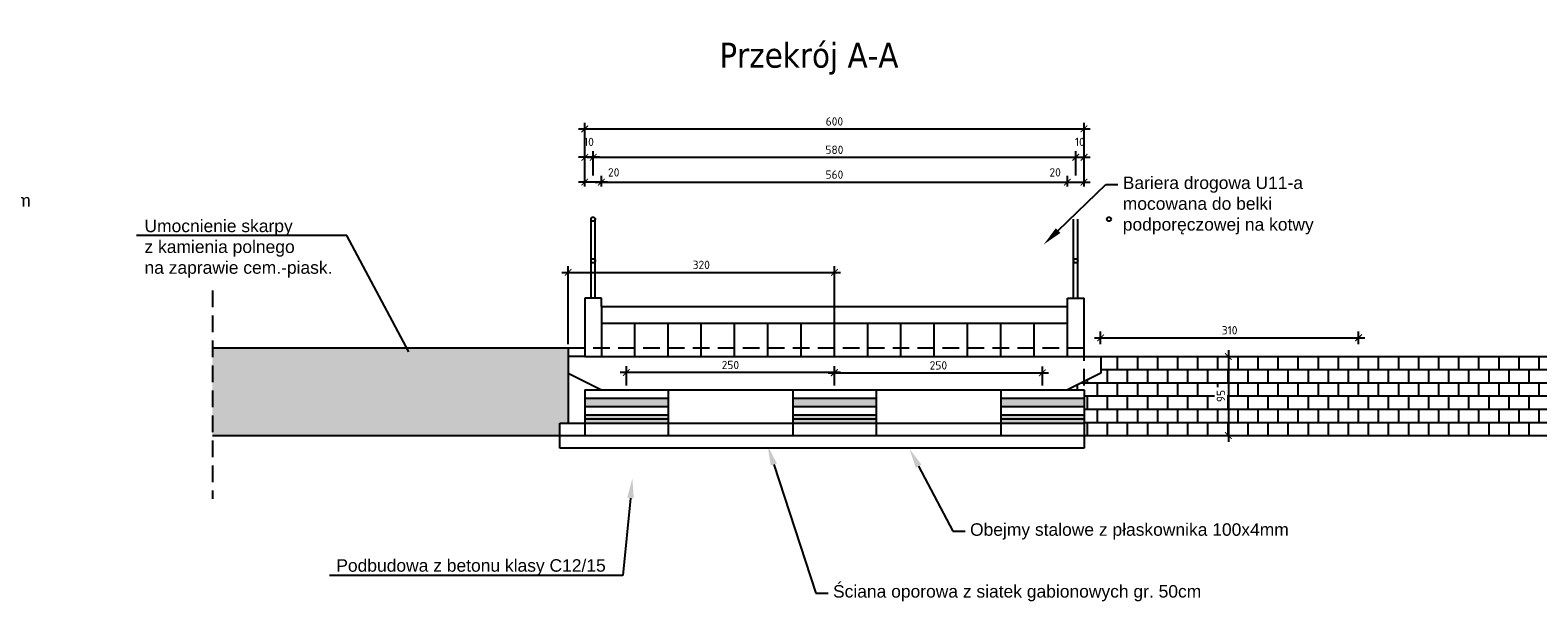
# Model space of a CAD drawing. Header units: millimetres. Extents: x 43555 to 48945, y -20676 to -18516.
# Tile 5 of 11: x 46208 to 48020, y -20506 to -19819. Entities that reach past the tile are written whole.
import ezdxf
from ezdxf import colors
from ezdxf.entities.mleader import LeaderData, LeaderLine
from ezdxf.math import Vec2, Vec3

# ---------------------------------------------------------------- set-up
doc = ezdxf.new("R2010")
doc.units = ezdxf.units.MM
doc.header["$LTSCALE"] = 40
doc.header["$PDMODE"] = 35
doc.header["$PDSIZE"] = 10
doc.linetypes.add('DASHED', pattern=[0.75, 0.5, -0.25])
doc.layers.get('0').transparency = 0.4
doc.layers.get('Defpoints').transparency = 0.4
for name, color, linetype in [('K01', 94, 'Continuous'), ('K025', 161, 'Continuous'), ('K10', 10, 'Continuous')]:
    doc.layers.add(name, color=color, linetype=linetype)
doc.styles.get("Standard").update_dxf_attribs({"font": 'isocpeur.ttf', "height": 10})
doc.linetypes.add('ZIGZAG', pattern='A,0.00254,-5.08,[131,ltypeshp.shx,S=5.08,R=0,X=-5.08,Y=0],-10.16,[131,ltypeshp.shx,S=5.08,R=180,X=5.08,Y=0],-5.08', length=20.32254)
doc.dimstyles.new('ARCHIC', dxfattribs={"dimtxt": 10, "dimasz": 8, "dimexe": 7.5, "dimexo": 15, "dimgap": 4, "dimtad": 1, "dimdec": 1, "dimrnd": 0.5, "dimtxsty": 'Standard', "dimblk": 'ARCHTICK', "dimcen": 12.5, "dimdle": 7.5, "dimclrd": 94, "dimclre": 94, "dimclrt": 151, "dimazin": 2, "dimtfac": 1, "dimtdec": 1, "dimtmove": 2, "dimatfit": 3, "dimfxl": 7.5, "dimarcsym": 0})

# ---------------------------------------------------------------- blocks, each defined once
blk = doc.blocks.new('_ArchTick')
at = {"color": 0, "linetype": 'ByBlock', "const_width": 0.15}
blk.add_lwpolyline([(-0.5, -0.5), (0.5, 0.5)], dxfattribs=at)
blk = doc.blocks.new('*D231')
at = {"layer": 'Defpoints', "color": 0}
for p in [(47464.2, -19971.8), (46884.2, -20008.7), (47464.2, -20008.7)]:
    blk.add_point(p, dxfattribs=at)
at = {"layer": 'K025', "color": 94, "lineweight": -2}
for p, q in [((46884.2, -19993.7), (46884.2, -19964.3)), ((47464.2, -19993.7), (47464.2, -19964.3)), ((46876.7, -19971.8), (47471.7, -19971.8))]:
    blk.add_line(p, q, dxfattribs=at)
at = {"layer": 'K025', "color": 94, "lineweight": -2, "xscale": 8, "yscale": 8, "zscale": 8, "rotation": 180}
blk.add_blockref('_ArchTick', (46884.2, -19971.8), dxfattribs=at)
at = {"layer": 'K025', "color": 94, "lineweight": -2, "xscale": 8, "yscale": 8, "zscale": 8}
blk.add_blockref('_ArchTick', (47464.2, -19971.8), dxfattribs=at)
at = {"layer": 'K025', "color": 151, "insert": (47174.2, -19962.8), "char_height": 10, "attachment_point": 5}
blk.add_mtext('580', dxfattribs=at)
blk = doc.blocks.new('*D232')
at = {"layer": 'Defpoints', "color": 0}
for p in [(46874.2, -19971.8), (46874.2, -20008.7), (46884.2, -20008.7)]:
    blk.add_point(p, dxfattribs=at)
at = {"layer": 'K025', "color": 94, "lineweight": -2}
for p, q in [((46874.2, -19993.7), (46874.2, -19964.3)), ((46884.2, -19993.7), (46884.2, -19964.3)), ((46891.7, -19971.8), (46866.7, -19971.8))]:
    blk.add_line(p, q, dxfattribs=at)
at = {"layer": 'K025', "color": 94, "lineweight": -2, "xscale": 8, "yscale": 8, "zscale": 8, "rotation": 180}
blk.add_blockref('_ArchTick', (46874.2, -19971.8), dxfattribs=at)
at = {"layer": 'K025', "color": 94, "lineweight": -2, "xscale": 8, "yscale": 8, "zscale": 8}
blk.add_blockref('_ArchTick', (46884.2, -19971.8), dxfattribs=at)
at = {"layer": 'K025', "color": 151, "insert": (46879.2, -19953.3), "char_height": 10, "attachment_point": 5}
blk.add_mtext('10', dxfattribs=at)
blk = doc.blocks.new('*D233')
at = {"layer": 'Defpoints', "color": 0}
for p in [(47474.2, -19971.8), (47464.2, -20008.7), (47474.2, -20008.7)]:
    blk.add_point(p, dxfattribs=at)
at = {"layer": 'K025', "color": 94, "lineweight": -2}
for p, q in [((47464.2, -19993.7), (47464.2, -19964.3)), ((47474.2, -19993.7), (47474.2, -19964.3)), ((47456.7, -19971.8), (47481.7, -19971.8))]:
    blk.add_line(p, q, dxfattribs=at)
at = {"layer": 'K025', "color": 94, "lineweight": -2, "xscale": 8, "yscale": 8, "zscale": 8, "rotation": 180}
blk.add_blockref('_ArchTick', (47464.2, -19971.8), dxfattribs=at)
at = {"layer": 'K025', "color": 94, "lineweight": -2, "xscale": 8, "yscale": 8, "zscale": 8}
blk.add_blockref('_ArchTick', (47474.2, -19971.8), dxfattribs=at)
at = {"layer": 'K025', "color": 151, "insert": (47469.2, -19953.3), "char_height": 10, "attachment_point": 5}
blk.add_mtext('10', dxfattribs=at)
blk = doc.blocks.new('*D234')
at = {"layer": 'Defpoints', "color": 0}
for p in [(47474.2, -19937.7), (46874.2, -20008.7), (47474.2, -20008.7)]:
    blk.add_point(p, dxfattribs=at)
at = {"layer": 'K025', "color": 94, "lineweight": -2}
for p, q in [((46874.2, -19993.7), (46874.2, -19930.2)), ((47474.2, -19993.7), (47474.2, -19930.2)), ((46866.7, -19937.7), (47481.7, -19937.7))]:
    blk.add_line(p, q, dxfattribs=at)
at = {"layer": 'K025', "color": 94, "lineweight": -2, "xscale": 8, "yscale": 8, "zscale": 8, "rotation": 180}
blk.add_blockref('_ArchTick', (46874.2, -19937.7), dxfattribs=at)
at = {"layer": 'K025', "color": 94, "lineweight": -2, "xscale": 8, "yscale": 8, "zscale": 8}
blk.add_blockref('_ArchTick', (47474.2, -19937.7), dxfattribs=at)
at = {"layer": 'K025', "color": 151, "insert": (47174.2, -19928.7), "char_height": 10, "attachment_point": 5}
blk.add_mtext('600', dxfattribs=at)
blk = doc.blocks.new('*D235')
at = {"layer": 'Defpoints', "color": 0}
for p in [(47454.2, -20001.6), (46894.2, -20021.9), (47454.2, -20013.7)]:
    blk.add_point(p, dxfattribs=at)
at = {"layer": 'K025', "color": 94, "lineweight": -2}
for p, q in [((46886.7, -20001.6), (47461.7, -20001.6)), ((46894.2, -20006.9), (46894.2, -19994.1)), ((47454.2, -19998.7), (47454.2, -19994.1))]:
    blk.add_line(p, q, dxfattribs=at)
at = {"layer": 'K025', "color": 94, "lineweight": -2, "xscale": 8, "yscale": 8, "zscale": 8, "rotation": 180}
blk.add_blockref('_ArchTick', (46894.2, -20001.6), dxfattribs=at)
at = {"layer": 'K025', "color": 94, "lineweight": -2, "xscale": 8, "yscale": 8, "zscale": 8}
blk.add_blockref('_ArchTick', (47454.2, -20001.6), dxfattribs=at)
at = {"layer": 'K025', "color": 151, "insert": (47174.2, -19992.6), "char_height": 10, "attachment_point": 5}
blk.add_mtext('560', dxfattribs=at)
blk = doc.blocks.new('*D236')
at = {"layer": 'Defpoints', "color": 0}
for p in [(46874.2, -20001.6), (46874.2, -20021.9), (46894.2, -20021.9)]:
    blk.add_point(p, dxfattribs=at)
at = {"layer": 'K025', "color": 94, "lineweight": -2}
for p, q in [((46901.7, -20001.6), (46866.7, -20001.6)), ((46874.2, -20006.9), (46874.2, -19994.1)), ((46894.2, -20006.9), (46894.2, -19994.1))]:
    blk.add_line(p, q, dxfattribs=at)
at = {"layer": 'K025', "color": 94, "lineweight": -2, "xscale": 8, "yscale": 8, "zscale": 8, "rotation": 180}
blk.add_blockref('_ArchTick', (46874.2, -20001.6), dxfattribs=at)
at = {"layer": 'K025', "color": 94, "lineweight": -2, "xscale": 8, "yscale": 8, "zscale": 8}
blk.add_blockref('_ArchTick', (46894.2, -20001.6), dxfattribs=at)
at = {"layer": 'K025', "color": 151, "insert": (46909, -19989.9), "char_height": 10, "attachment_point": 5}
blk.add_mtext('20', dxfattribs=at)
blk = doc.blocks.new('*D237')
at = {"layer": 'Defpoints', "color": 0}
for p in [(47474.2, -20001.6), (47454.2, -20021.9), (47474.2, -20021.9)]:
    blk.add_point(p, dxfattribs=at)
at = {"layer": 'K025', "color": 94, "lineweight": -2}
for p, q in [((47446.7, -20001.6), (47481.7, -20001.6)), ((47454.2, -20006.9), (47454.2, -19994.1)), ((47474.2, -20006.9), (47474.2, -19994.1))]:
    blk.add_line(p, q, dxfattribs=at)
at = {"layer": 'K025', "color": 94, "lineweight": -2, "xscale": 8, "yscale": 8, "zscale": 8, "rotation": 180}
blk.add_blockref('_ArchTick', (47454.2, -20001.6), dxfattribs=at)
at = {"layer": 'K025', "color": 94, "lineweight": -2, "xscale": 8, "yscale": 8, "zscale": 8}
blk.add_blockref('_ArchTick', (47474.2, -20001.6), dxfattribs=at)
at = {"layer": 'K025', "color": 151, "insert": (47439.5, -19989.9), "char_height": 10, "attachment_point": 5}
blk.add_mtext('20', dxfattribs=at)
blk = doc.blocks.new('*D247')
at = {"layer": 'Defpoints', "color": 0}
for p in [(47649.2, -20211.1), (47647.7, -20306.1), (47649.2, -20306.1)]:
    blk.add_point(p, dxfattribs=at)
at = {"layer": 'K025', "color": 94, "lineweight": -2}
for p, q in [((47647.7, -20203.6), (47647.7, -20313.6)), ((47634.2, -20211.1), (47640.2, -20211.1)), ((47634.2, -20306.1), (47640.2, -20306.1))]:
    blk.add_line(p, q, dxfattribs=at)
at = {"layer": 'K025', "color": 94, "lineweight": -2, "xscale": 8, "yscale": 8, "zscale": 8}
for p, rotation in [((47647.7, -20211.1), 90), ((47647.7, -20306.1), 270)]:
    blk.add_blockref('_ArchTick', p, dxfattribs=dict(at, rotation=rotation))
at = {"layer": 'K025', "color": 151, "insert": (47638.7, -20258.6), "char_height": 10, "attachment_point": 5, "rotation": 90}
blk.add_mtext('95', dxfattribs=at)
blk = doc.blocks.new('*D258')
at = {"layer": 'Defpoints', "color": 0}
for p in [(47804.2, -20188.6), (47494.2, -20211.1), (47804.2, -20211.1)]:
    blk.add_point(p, dxfattribs=at)
at = {"layer": 'K025', "color": 94, "lineweight": -2}
for p, q in [((47494.2, -20196.1), (47494.2, -20181.1)), ((47804.2, -20196.1), (47804.2, -20181.1)), ((47486.7, -20188.6), (47811.7, -20188.6))]:
    blk.add_line(p, q, dxfattribs=at)
at = {"layer": 'K025', "color": 94, "lineweight": -2, "xscale": 8, "yscale": 8, "zscale": 8, "rotation": 180}
blk.add_blockref('_ArchTick', (47494.2, -20188.6), dxfattribs=at)
at = {"layer": 'K025', "color": 94, "lineweight": -2, "xscale": 8, "yscale": 8, "zscale": 8}
blk.add_blockref('_ArchTick', (47804.2, -20188.6), dxfattribs=at)
at = {"layer": 'K025', "color": 151, "insert": (47649.2, -20179.6), "char_height": 10, "attachment_point": 5}
blk.add_mtext('310', dxfattribs=at)
blk = doc.blocks.new('*D286')
at = {"layer": 'Defpoints', "color": 0}
for p in [(46924.2, -20230.3), (46924.2, -20261.1), (47174.2, -20261.1)]:
    blk.add_point(p, dxfattribs=at)
at = {"layer": 'K01', "color": 94, "lineweight": -2}
for p, q in [((47181.7, -20230.3), (46916.7, -20230.3)), ((46924.2, -20246.1), (46924.2, -20222.8)), ((47174.2, -20246.1), (47174.2, -20222.8))]:
    blk.add_line(p, q, dxfattribs=at)
at = {"layer": 'K01', "color": 94, "lineweight": -2, "xscale": 8, "yscale": 8, "zscale": 8, "rotation": 180}
blk.add_blockref('_ArchTick', (46924.2, -20230.3), dxfattribs=at)
at = {"layer": 'K01', "color": 94, "lineweight": -2, "xscale": 8, "yscale": 8, "zscale": 8}
blk.add_blockref('_ArchTick', (47174.2, -20230.3), dxfattribs=at)
at = {"layer": 'K01', "color": 151, "insert": (47049.2, -20221.3), "char_height": 10, "attachment_point": 5}
blk.add_mtext('250', dxfattribs=at)
blk = doc.blocks.new('*D287')
at = {"layer": 'Defpoints', "color": 0}
for p in [(47424.2, -20230.8), (47174.2, -20261.1), (47424.2, -20261.1)]:
    blk.add_point(p, dxfattribs=at)
at = {"layer": 'K01', "color": 94, "lineweight": -2}
for p, q in [((47166.7, -20230.8), (47431.7, -20230.8)), ((47174.2, -20246.1), (47174.2, -20223.3)), ((47424.2, -20246.1), (47424.2, -20223.3))]:
    blk.add_line(p, q, dxfattribs=at)
at = {"layer": 'K01', "color": 94, "lineweight": -2, "xscale": 8, "yscale": 8, "zscale": 8, "rotation": 180}
blk.add_blockref('_ArchTick', (47174.2, -20230.8), dxfattribs=at)
at = {"layer": 'K01', "color": 94, "lineweight": -2, "xscale": 8, "yscale": 8, "zscale": 8}
blk.add_blockref('_ArchTick', (47424.2, -20230.8), dxfattribs=at)
at = {"layer": 'K01', "color": 151, "insert": (47299.2, -20221.8), "char_height": 10, "attachment_point": 5}
blk.add_mtext('250', dxfattribs=at)
blk = doc.blocks.new('*D288')
at = {"layer": 'Defpoints', "color": 0}
for p in [(47174.2, -20110), (46854.2, -20211.1), (47174.2, -20211.1)]:
    blk.add_point(p, dxfattribs=at)
at = {"layer": 'K01', "color": 94, "lineweight": -2}
for p, q in [((46846.7, -20110), (47181.7, -20110)), ((46854.2, -20196.1), (46854.2, -20102.5)), ((47174.2, -20196.1), (47174.2, -20102.5))]:
    blk.add_line(p, q, dxfattribs=at)
at = {"layer": 'K01', "color": 94, "lineweight": -2, "xscale": 8, "yscale": 8, "zscale": 8, "rotation": 180}
blk.add_blockref('_ArchTick', (46854.2, -20110), dxfattribs=at)
at = {"layer": 'K01', "color": 94, "lineweight": -2, "xscale": 8, "yscale": 8, "zscale": 8}
blk.add_blockref('_ArchTick', (47174.2, -20110), dxfattribs=at)
at = {"layer": 'K01', "color": 151, "insert": (47014.2, -20101), "char_height": 10, "attachment_point": 5}
blk.add_mtext('320', dxfattribs=at)

msp = doc.modelspace()

# ---------------------------------------------------------------- hatches: boundary and pattern name
at = {"layer": 'K01'}
h = msp.add_hatch(dxfattribs=at)
h.set_pattern_fill('GRAVEL', color=256)
h.set_pattern_definition([(228.012788, (46494.8006, -14468.6647), (-203.2, -228.6), [3.41721, -338.30484]), (184.96974, (46492.5146, -14471.2047), (304.79999988, 25.40000145), [5.86405, -580.54049]), (132.510447, (46486.6726, -14471.7127), (254.0000001, -279.3999999), [4.13482, -409.34723]), (267.27369, (46476.7666, -14478.0627), (25.40000005, 508), [5.34005, -528.66437]), (292.833654, (46476.5126, -14483.3967), (-127, 304.8), [5.23634, -518.39808]), (357.27369, (46478.5446, -14488.2227), (-508, 25.40000005), [5.34005, -528.66437]), (37.69424, (46483.8786, -14488.4767), (-330.19999999, -254.00000002), [7.06194, -699.13115]), (72.255328, (46489.4666, -14484.1587), (177.80000005, 558.79999998), [6.6672, -660.05257]), (121.429566, (46491.4986, -14477.8087), (-203.20000003, 330.19999998), [5.35813, -530.45546]), (175.23636, (46488.7046, -14473.2367), (279.4, -25.40000004), [6.11713, -299.73937]), (222.397438, (46482.6086, -14472.7287), (-304.79999999, -279.40000001), [7.91078, -783.167725]), (138.814075, (46501.9126, -14478.3167), (-177.8, 152.4), [2.70005, -267.30566]), (171.469234, (46499.8806, -14476.5387), (330.2, -50.79999994), [5.13682, -508.54639]), (225, (46494.8, -14475.777), (2e-14, -25.4), [3.59209, -32.32893]), (203.19859, (46493.0226, -14472.7287), (127, 50.8), [1.93441, -191.50622]), (291.80141, (46491.2446, -14473.4907), (-25.4, 76.2), [2.73566, -134.04753]), (30.96376, (46492.2606, -14476.0307), (76.2, 50.8), [4.4432, -143.66298]), (161.56505, (46496.071, -14473.745), (50.8, -25.4), [3.21287, -77.10898]), (16.38954, (46476.5126, -14473.4907), (254, 76.2), [4.50088, -445.58827]), (70.346176, (46480.8306, -14472.2207), (-101.6, -279.4), [3.77599, -373.82216]), (293.19859, (46496.0706, -14468.6647), (-50.8, 127), [3.8688, -189.57184]), (343.61046, (46497.5946, -14472.2207), (-254, 76.19999998), [4.50088, -445.58827]), (339.443955, (46476.5126, -14489.2387), (-127, 50.8), [4.34035, -212.67734]), (294.77514, (46480.5766, -14490.7627), (-127.00000015, 279.39999993), [3.63672, -360.03593]), (66.80141, (46496.3246, -14494.0647), (50.8, 127), [3.8688, -189.57184]), (17.354025, (46497.8486, -14490.5087), (-330.2, -101.60000002), [4.25783, -421.52376]), (69.443955, (46483.8786, -14494.0647), (-50.8, -127), [2.17018, -214.84752]), (101.30993, (46494.8006, -14494.0647), (-25.4, 101.6), [1.29515, -128.21995]), (165.96376, (46494.5466, -14492.795), (76.2, -25.4), [5.23634, -99.49055]), (186.009006, (46489.4666, -14491.5247), (254, 25.4), [4.85267, -480.41365]), (303.69007, (46492.2606, -14478.317), (-25.4, 50.8), [3.66324, -87.91776]), (353.157227, (46494.2926, -14481.3647), (431.8, -50.79999998), [6.39557, -633.16009]), (60.945396, (46500.6426, -14482.1267), (-101.6, -177.8), [2.61508, -258.89392]), (90, (46501.913, -14479.84), (-25.4, 25.4), [1.524, -23.876]), (120.256437, (46488.9586, -14490.7627), (101.6, -177.8), [3.52867, -349.33941]), (48.012788, (46487.1806, -14487.7147), (203.2, 228.6), [6.83443, -334.88762]), (0, (46491.753, -14482.635), (25.4, 25.4), [6.604, -18.796]), (325.304846, (46498.3566, -14482.6347), (254.0000001, -177.79999986), [4.0161, -397.59317]), (254.054604, (46501.6586, -14484.9207), (-25.4, -101.6), [3.69829, -181.2165]), (207.645975, (46500.6426, -14488.4767), (-482.60000002, -253.99999997), [6.02145, -596.12464]), (175.426079, (46495.3086, -14491.2707), (-330.2, 25.4), [6.37029, -630.65846])])
h.paths.add_polyline_path([(46426.62, -20306.13), (46426.62, -20201.13), (46854.24, -20201.13), (46854.24, -20291.13), (46844.24, -20291.13), (46844.24, -20306.13)])
h = msp.add_hatch(dxfattribs=at)
h.set_pattern_fill('APPIANRN', color=256, scale=0.1)
h.set_pattern_definition([(0, (47454.244, -20306.13), (0, 15.875), []), (90, (47454.244, -20306.13), (-12.065, 15.875), [15.875, -15.875])])
h.paths.add_polyline_path([(47474.24, -20306.13), (48044.24, -20306.13), (48044.24, -20211.13), (47494.24, -20211.13), (47494.24, -20231.13), (47454.24, -20251.13), (47474.24, -20251.13)])
h.paths.add_polyline_path([(47646.21, -20248.03), (47646.21, -20269.22), (47631.21, -20269.22), (47631.21, -20248.03)], flags=16)
at = {"layer": 'K025'}
h = msp.add_hatch(color=256, dxfattribs=at)
h.dxf.hatch_style = 1
h.paths.add_polyline_path([(46874.24, -20271.13), (46974.24, -20271.13), (46974.24, -20261.13), (46874.24, -20261.13)])
h = msp.add_hatch(color=256, dxfattribs=at)
h.dxf.hatch_style = 1
h.paths.add_polyline_path([(47124.24, -20271.13), (47224.24, -20271.13), (47224.24, -20261.13), (47124.24, -20261.13)])
h = msp.add_hatch(color=256, dxfattribs=at)
h.dxf.hatch_style = 1
h.paths.add_polyline_path([(47374.24, -20271.13), (47474.24, -20271.13), (47474.24, -20261.13), (47374.24, -20261.13)])
h = msp.add_hatch(color=256, dxfattribs=at)
h.dxf.hatch_style = 1
h.paths.add_polyline_path([(46874.24, -20291.13), (46974.24, -20291.13), (46974.24, -20281.13), (46874.24, -20281.13)])
h = msp.add_hatch(color=256, dxfattribs=at)
h.dxf.hatch_style = 1
h.paths.add_polyline_path([(47124.24, -20291.13), (47224.24, -20291.13), (47224.24, -20281.13), (47124.24, -20281.13)])
h = msp.add_hatch(color=256, dxfattribs=at)
h.dxf.hatch_style = 1
h.paths.add_polyline_path([(47374.24, -20291.13), (47474.24, -20291.13), (47474.24, -20281.13), (47374.24, -20281.13)])

# ---------------------------------------------------------------- linework, layer by layer
at = {"layer": 'K01', "linetype": 'DASHED'}
for p, q in [((46426.62, -20131.91), (46426.62, -20382.03)), ((47474.24, -20201.13), (46854.24, -20201.13)), ((47474.24, -20246.13), (47474.24, -20201.13))]:
    msp.add_line(p, q, dxfattribs=at)
at = {"layer": 'K01'}
msp.add_line((46854.24, -20201.13), (46426.62, -20201.13), dxfattribs=at)
at = {"layer": 'K025'}
for p, q in [((46881.74, -20141.13), (46881.74, -20046.13)), ((46886.74, -20141.13), (46886.74, -20046.13)), ((47461.74, -20141.13), (47461.74, -20046.13)), ((47466.74, -20141.13), (47466.74, -20046.13)), ((46894.24, -20141.13), (46874.24, -20141.13)), ((46874.24, -20141.13), (46874.24, -20151.13)), ((46894.24, -20151.13), (46894.24, -20141.13)), ((47454.24, -20211.13), (47454.24, -20141.13)), ((47454.24, -20141.13), (47474.24, -20141.13)), ((47474.24, -20211.13), (47474.24, -20141.13)), ((46874.24, -20151.13), (46874.24, -20211.13)), ((46894.24, -20151.13), (47454.24, -20151.13)), ((46894.24, -20151.13), (46894.24, -20211.13)), ((46894.24, -20171.13), (47454.24, -20171.13)), ((46934.24, -20211.13), (46934.24, -20171.13)), ((46974.24, -20211.13), (46974.24, -20171.13)), ((47014.24, -20211.13), (47014.24, -20171.13)), ((47054.24, -20211.13), (47054.24, -20171.13)), ((47094.24, -20211.13), (47094.24, -20171.13)), ((47134.24, -20211.13), (47134.24, -20171.13)), ((47174.24, -20211.13), (47174.24, -20171.13)), ((47214.24, -20211.13), (47214.24, -20171.13)), ((47254.24, -20211.13), (47254.24, -20171.13)), ((47294.24, -20211.13), (47294.24, -20171.13)), ((47334.24, -20211.13), (47334.24, -20171.13)), ((47374.24, -20211.13), (47374.24, -20171.13)), ((47414.24, -20211.13), (47414.24, -20171.13)), ((46854.24, -20201.13), (46854.24, -20291.13)), ((46874.24, -20211.13), (46854.24, -20211.13)), ((46854.24, -20211.13), (46854.24, -20231.13)), ((46874.24, -20211.13), (47474.24, -20211.13)), ((47474.24, -20211.13), (47494.24, -20211.13)), ((47494.24, -20211.13), (47494.24, -20231.13)), ((47494.24, -20211.13), (47804.24, -20211.13)), ((47494.24, -20211.13), (48044.24, -20211.13)), ((46854.24, -20231.13), (46894.24, -20251.13)), ((47494.24, -20231.13), (47454.24, -20251.13)), ((46874.24, -20251.13), (46874.24, -20306.13)), ((46874.24, -20251.13), (46894.24, -20251.13)), ((46894.24, -20251.13), (47474.24, -20251.13)), ((46974.24, -20251.13), (46974.24, -20306.13)), ((47124.24, -20251.13), (47124.24, -20306.13)), ((47124.24, -20251.13), (47224.24, -20251.13)), ((47224.24, -20251.13), (47224.24, -20306.13)), ((47374.24, -20251.13), (47374.24, -20306.13)), ((47474.24, -20251.13), (47474.24, -20321.13)), ((46874.24, -20261.13), (46974.24, -20261.13)), ((46874.24, -20271.13), (46974.24, -20271.13)), ((47124.24, -20261.13), (47224.24, -20261.13)), ((47124.24, -20271.13), (47224.24, -20271.13)), ((47374.24, -20261.13), (47474.24, -20261.13)), ((47374.24, -20271.13), (47474.24, -20271.13)), ((46844.24, -20321.13), (46844.24, -20291.13)), ((46844.24, -20291.13), (46874.24, -20291.13)), ((46874.24, -20281.13), (46974.24, -20281.13)), ((46874.24, -20286.13), (46974.24, -20286.13)), ((46874.24, -20291.13), (46974.24, -20291.13)), ((46974.24, -20291.13), (47124.24, -20291.13)), ((47124.24, -20281.13), (47224.24, -20281.13)), ((47124.24, -20286.13), (47224.24, -20286.13)), ((47124.24, -20291.13), (47224.24, -20291.13)), ((47224.24, -20291.13), (47374.24, -20291.13)), ((47374.24, -20281.13), (47474.24, -20281.13)), ((47374.24, -20286.13), (47474.24, -20286.13)), ((47374.24, -20291.13), (47474.24, -20291.13)), ((46426.62, -20306.13), (48121.86, -20306.13)), ((47474.24, -20321.13), (46844.24, -20321.13))]:
    msp.add_line(p, q, dxfattribs=at)
for centre in [(46884.24, -20046.13), (47504.24, -20046.13), (46884.24, -20096.13), (47464.24, -20096.13)]:
    msp.add_circle(centre, 2.5, dxfattribs=at)

# ---------------------------------------------------------------- texts
at = {"layer": 'K10', "insert": (47035.97, -19834.05), "char_height": 30, "width": 662.7761, "attachment_point": 1, "bg_fill": 2}
msp.add_mtext('{\\fTahoma|b0|i0|c238|p34;Przekrój A-A}', dxfattribs=at)

# ---------------------------------------------------------------- dimensions: what is measured, and where the dimension line sits
at = {"layer": 'K01', "color": 1}
for p1, p2, distance, picture, middle in [((46854.24, -20211.13), (47174.24, -20211.13), 101.09, '*D288', (47014.24, -20101.04)), ((47174.24, -20261.13), (46924.24, -20261.13), -30.81, '*D286', (47049.24, -20221.32)), ((47174.24, -20261.13), (47424.24, -20261.13), 30.33, '*D287', (47299.24, -20221.8))]:
    dim = msp.add_aligned_dim(p1=p1, p2=p2, distance=distance, dimstyle='ARCHIC', dxfattribs=at)
    dim.commit()
    dim.dimension.update_dxf_attribs({"geometry": picture, "text_midpoint": middle})
at = {"layer": 'K025'}
for base, p1, p2, picture, middle in [((47474.24, -19937.67), (46874.24, -20008.66), (47474.24, -20008.66), '*D234', (47174.24, -19928.67)), ((46874.24, -19971.76), (46884.24, -20008.66), (46874.24, -20008.66), '*D232', (46879.24, -19953.26)), ((47464.24, -19971.76), (46884.24, -20008.66), (47464.24, -20008.66), '*D231', (47174.24, -19962.76)), ((47454.1901, -20001.6399), (46894.2441, -20021.8954), (47454.1901, -20013.6766), '*D235', (47174.2171, -19992.6399))]:
    dim = msp.add_linear_dim(base=base, p1=p1, p2=p2, dimstyle='ARCHIC', dxfattribs=at)
    dim.commit()
    dim.dimension.update_dxf_attribs({"geometry": picture, "text_midpoint": middle})
dim = msp.add_linear_dim(base=(47474.24, -19971.76), p1=(47464.24, -20008.66), p2=(47474.24, -20008.66), angle=180, dimstyle='ARCHIC', dxfattribs=at)
dim.commit()
dim.dimension.update_dxf_attribs({"geometry": '*D233', "text_midpoint": (47469.24, -19953.26)})
dim = msp.add_linear_dim(base=(46874.24, -20001.64), p1=(46894.24, -20021.9), p2=(46874.24, -20021.9), dimstyle='ARCHIC', dxfattribs=at)
dim.commit()
dim.dimension.update_dxf_attribs({"geometry": '*D236', "text_midpoint": (46908.97, -19989.92), "dimtype": 160})
dim = msp.add_linear_dim(base=(47474.24, -20001.64), p1=(47454.24, -20021.9), p2=(47474.24, -20021.9), angle=180, dimstyle='ARCHIC', dxfattribs=at)
dim.commit()
dim.dimension.update_dxf_attribs({"geometry": '*D237', "text_midpoint": (47439.52, -19989.92), "dimtype": 160})
for p1, p2, distance, picture, middle in [((47494.24, -20211.13), (47804.24, -20211.13), 22.52, '*D258', (47649.24, -20179.61)), ((47649.24, -20211.13), (47649.24, -20306.13), -1.53, '*D247', (47638.71, -20258.63))]:
    dim = msp.add_aligned_dim(p1=p1, p2=p2, distance=distance, dimstyle='ARCHIC', dxfattribs=at)
    dim.commit()
    dim.dimension.update_dxf_attribs({"geometry": picture, "text_midpoint": middle})

# ---------------------------------------------------------------- leaders
at = {"layer": 'K01', "linetype": 'ZIGZAG'}
ml = msp.add_multileader_mtext('Standard', dxfattribs=at)
ml.set_content('{\\f@Arial Unicode MS|b0|i0|c238|p34;Ściana oporowa z siatek gabionowych z oczepem betonowym}', color=256)
ml.set_leader_properties()
ml.build(insert=Vec2(0, 0))
ml.multileader.update_dxf_attribs({"text_right_attachment_type": 6, "dogleg_length": 0.36, "arrow_head_size": 24, "scale": 3})
ctx = ml.context
ctx.base_point, ctx.scale, ctx.char_height, ctx.arrow_head_size, ctx.landing_gap_size, ctx.plane_origin = Vec3(45626.96, -20025.77), 3, 15, 24, 6, Vec3(46141.99, -19947.34)
ctx.right_attachment = 6
notes = []
notes.append((ctx, [(0, (1, 1, 0), (45612.41, -20025.77), (1, 0), 14.55, [(0, [(45416.75, -19853.56)], 256, [])])]))
ctx.mtext.insert, ctx.mtext.width, ctx.mtext.flow_direction = Vec3(45632.96, -20016.07), 281.4855, 5
ml = msp.add_multileader_mtext('Standard', dxfattribs=at)
ml.set_content('{\\f@Arial Unicode MS|b0|i0|c238|p34;Bariera drogowa U11-a \\Pmocowana do belki \\Ppodporęczowej na kotwy}', color=256)
ml.set_leader_properties()
ml.build(insert=Vec2(0, 0))
ml.multileader.update_dxf_attribs({"text_right_attachment_type": 6, "dogleg_length": 0.36, "arrow_head_size": 24, "scale": 3})
ctx = ml.context
ctx.base_point, ctx.scale, ctx.char_height, ctx.arrow_head_size, ctx.landing_gap_size, ctx.plane_origin = Vec3(47514.8, -20004.58), 3, 15, 24, 6, Vec3(46812.21, -19864.6)
ctx.right_attachment = 6
notes.append((ctx, [(0, (1, 1, 0), (47500.25, -20004.58), (1, 0), 14.55, [(0, [(47425.82, -20076.51)], 256, [])])]))
ctx.mtext.insert, ctx.mtext.flow_direction = Vec3(47520.8, -19994.88), 5
ml = msp.add_multileader_mtext('Standard', dxfattribs=at)
ml.set_content('{\\f@Arial Unicode MS|b0|i0|c238|p34;Umocnienie skarpy \\Pz kamienia polnego \\Pna zaprawie cem.-piask.}', color=256)
ml.set_leader_properties()
ml.build(insert=Vec2(0, 0))
ml.multileader.update_dxf_attribs({"text_right_attachment_type": 6, "dogleg_length": 0.36, "arrow_head_size": 24, "scale": 3})
ctx = ml.context
ctx.base_point, ctx.scale, ctx.char_height, ctx.arrow_head_size, ctx.landing_gap_size, ctx.plane_origin = Vec3(46339.02, -20056.3), 3, 15, 24, 6, Vec3(46085.7, -19982.83)
ctx.right_attachment = 6
notes.append((ctx, [(0, (1, 1, 0), (46588.22, -20065.89), (-1, 0), 14.55, [(0, [(46674.11, -20226.83)], 256, [])])]))
ctx.mtext.insert, ctx.mtext.flow_direction = Vec3(46345.02, -20046.72), 5
ml = msp.add_multileader_mtext('Standard', dxfattribs=at)
ml.set_content('{\\f@Arial Unicode MS|b0|i0|c238|p34;Ściana oporowa z siatek gabionowych gr. 50cm}', color=256)
ml.set_leader_properties()
ml.build(insert=Vec2(0, 0))
ml.multileader.update_dxf_attribs({"text_right_attachment_type": 6, "dogleg_length": 0.36, "arrow_head_size": 24, "scale": 3})
ctx = ml.context
ctx.base_point, ctx.scale, ctx.char_height, ctx.arrow_head_size, ctx.landing_gap_size, ctx.plane_origin = Vec3(47166.55, -20495.45), 3, 15, 24, 6, Vec3(47681.58, -20356.68)
ctx.right_attachment = 6
notes.append((ctx, [(0, (1, 1, 0), (47152, -20495.45), (1, 0), 14.55, [(0, [(47093.96, -20318.16)], 256, [])])]))
ctx.mtext.insert, ctx.mtext.width, ctx.mtext.flow_direction = Vec3(47172.55, -20485.75), 281.4855, 5
ml = msp.add_multileader_mtext('Standard', dxfattribs=at)
ml.set_content('{\\f@Arial Unicode MS|b0|i0|c238|p34;Obejmy stalowe z płaskownika 100x4mm}', color=256)
ml.set_leader_properties()
ml.build(insert=Vec2(0, 0))
ml.multileader.update_dxf_attribs({"text_right_attachment_type": 6, "dogleg_length": 0.36, "arrow_head_size": 24, "scale": 3})
ctx = ml.context
ctx.base_point, ctx.scale, ctx.char_height, ctx.arrow_head_size, ctx.landing_gap_size, ctx.plane_origin = Vec3(47331.22, -20421.1), 3, 15, 24, 6, Vec3(47846.25, -20342.67)
ctx.right_attachment = 6
notes.append((ctx, [(0, (1, 1, 0), (47316.67, -20421.1), (1, 0), 14.55, [(0, [(47264.25, -20321.73)], 256, [])])]))
ctx.mtext.insert, ctx.mtext.width, ctx.mtext.flow_direction = Vec3(47337.22, -20411.51), 216.1592, 5
ml = msp.add_multileader_mtext('Standard', dxfattribs=at)
ml.set_content('{\\f@Arial Unicode MS|b0|i0|c238|p34;Podbudowa z betonu klasy C12/15}', color=256)
ml.set_leader_properties()
ml.build(insert=Vec2(0, 0))
ml.multileader.update_dxf_attribs({"text_right_attachment_type": 6, "dogleg_length": 0.36, "arrow_head_size": 24, "scale": 3})
ctx = ml.context
ctx.base_point, ctx.scale, ctx.char_height, ctx.arrow_head_size, ctx.landing_gap_size, ctx.plane_origin = Vec3(46699.55, -20464.37), 3, 15, 24, 6, Vec3(46349.43, -20378.23)
ctx.right_attachment, ctx.text_align_type = 6, 2
notes.append((ctx, [(0, (1, 1, 0), (46919.93, -20474.07), (-1, 0), 14.55, [(0, [(46931.44, -20357.28)], 256, [])])]))
ctx.mtext.insert, ctx.mtext.width, ctx.mtext.alignment, ctx.mtext.flow_direction = Vec3(46899.38, -20454.67), 216.1592, 3, 5
for ctx, leaders in notes:
    for number, flags, end, landing, length, lines in leaders:
        leader = LeaderData()
        leader.index, (leader.has_last_leader_line, leader.has_dogleg_vector, leader.attachment_direction) = number, flags
        leader.last_leader_point, leader.dogleg_vector, leader.dogleg_length = Vec3(end), Vec3(landing), length
        for number, points, colour, breaks in lines:
            line = LeaderLine()
            line.index, line.vertices, line.color, line.breaks = number, Vec3.list(points), colors.encode_raw_color(colour), breaks
            leader.lines.append(line)
        ctx.leaders.append(leader)

doc.saveas('drawing.dxf')
